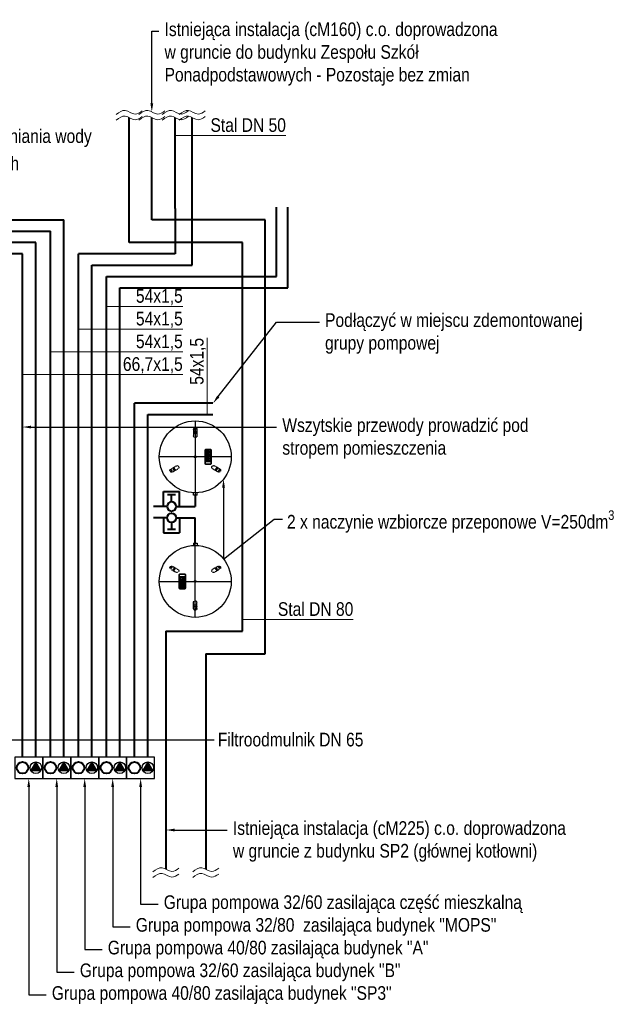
# Model space of a CAD drawing. Header units: centimetres. Extents: x 1912 to 37354, y 4932 to 6633.
# Tile 153 of 236: x 30305 to 30829, y 5584 to 6452. Entities that reach past the tile are written whole.
import ezdxf
from ezdxf import colors
from ezdxf.entities.mleader import LeaderData, LeaderLine
from ezdxf.enums import TextEntityAlignment as Align
from ezdxf.lldxf.tags import DXFTag
from ezdxf.math import Vec2, Vec3

# ---------------------------------------------------------------- set-up
doc = ezdxf.new("R2010")
doc.units = ezdxf.units.CM
doc.linetypes.add('HIDDEN', pattern=[0.375, 0.25, -0.125])
for name, color, linetype, lineweight in [('2DH_OBJ_reflexgr', 252, 'Continuous', 25), ('CP_LOGO', 7, 'Continuous', 35), ('IS_Ciepła_woda', 1, 'DASHDOT', 40), ('IS_Opis', 250, 'Continuous', 9), ('IS_Powrót', 5, 'DASH', 40), ('IS_Zasilanie', 1, 'SOLID', 40), ('IS_Zimna_woda', 5, 'SOLID', 40)]:
    doc.layers.add(name, color=color, linetype=linetype, lineweight=lineweight)
for name, color, linetype in [('CP_AXIS', 143, 'DASHDOT'), ('cp_hidde', 203, 'HIDDEN'), ('IS_Armatura_Therm', 250, 'SOLID')]:
    doc.layers.add(name, color=color, linetype=linetype)
doc.styles.add('CP_ATTR', font='arial.ttf')
doc.styles.add('styl1', font='ARIALN.TTF')
tags = doc.linetypes.add('DASH', pattern=[15, 10, -5]).pattern_tags.tags
tags[6:7] = [DXFTag(74, 4), DXFTag(75, 0), DXFTag(340, '0'), DXFTag(46, 0.0), DXFTag(50, 0.0), DXFTag(44, 0.0), DXFTag(45, 0.0)]
tags[4:5] = [DXFTag(74, 4), DXFTag(75, 0), DXFTag(340, '0'), DXFTag(46, 0.0), DXFTag(50, 0.0), DXFTag(44, 0.0), DXFTag(45, 0.0)]
tags = doc.linetypes.add('DASHDOT', pattern=[25.4, 12.7, -6.35, 0, -6.35]).pattern_tags.tags
tags[10:11] = [DXFTag(74, 4), DXFTag(75, 0), DXFTag(340, '0'), DXFTag(46, 1.0), DXFTag(50, 0.0), DXFTag(44, 0.0), DXFTag(45, 0.0)]
tags[8:9] = [DXFTag(74, 4), DXFTag(75, 0), DXFTag(340, '0'), DXFTag(46, 1.0), DXFTag(50, 0.0), DXFTag(44, 0.0), DXFTag(45, 0.0)]
tags[6:7] = [DXFTag(74, 4), DXFTag(75, 0), DXFTag(340, '0'), DXFTag(46, 1.0), DXFTag(50, 0.0), DXFTag(44, 0.0), DXFTag(45, 0.0)]
tags[4:5] = [DXFTag(74, 4), DXFTag(75, 0), DXFTag(340, '0'), DXFTag(46, 1.0), DXFTag(50, 0.0), DXFTag(44, 0.0), DXFTag(45, 0.0)]
tags = doc.linetypes.add('SOLID', pattern=[10, 10, 0]).pattern_tags.tags
tags[6:7] = [DXFTag(74, 4), DXFTag(75, 0), DXFTag(340, '0'), DXFTag(46, 0.0), DXFTag(50, 0.0), DXFTag(44, 0.0), DXFTag(45, 0.0)]
tags[4:5] = [DXFTag(74, 4), DXFTag(75, 0), DXFTag(340, '0'), DXFTag(46, 0.0), DXFTag(50, 0.0), DXFTag(44, 0.0), DXFTag(45, 0.0)]

# ---------------------------------------------------------------- blocks, each defined once
blk = doc.blocks.new('Zaworek')
at = {"layer": 'IS_Zimna_woda', "color": 18, "true_color": 0x000000}
for p, q in [((2, 0), (5.15, 0)), ((5.15, 1.72), (5.15, -1.72))]:
    blk.add_line(p, q, dxfattribs=at)
blk.add_circle((0, 0), 2, dxfattribs=at)
blk = doc.blocks.new('ZB naczynie')
at = {"layer": 'IS_Ciepła_woda', "color": 18, "true_color": 0x000000}
for p, q in [((32669.51, 72926.76), (32669.51, 72940.07)), ((32669.51, 72940.07), (32683.51, 72940.07)), ((32683.51, 72926.76), (32683.51, 72940.07))]:
    blk.add_line(p, q, dxfattribs=at)
at = {"layer": 'IS_Zimna_woda', "xscale": -2.000000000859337, "yscale": 2.000000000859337, "zscale": 2.000000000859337, "rotation": 270}
blk.add_blockref('Zaworek', (32676.51, 72926.76), dxfattribs=at)
blk = doc.blocks.new('2drfxn_no_01')
at = {"layer": 'cp_hidde', "extrusion": (0, 0, -1)}
for p, q in [((-2.5, 15), (-58.8, 15)), ((-2.5, -15), (-58.8, -15)), ((-33.5, -15), (-33.4, -15)), ((-33.3, -15), (-33.4, -15))]:
    blk.add_line(p, q, dxfattribs=at)
at = {"layer": 'cp_hidde'}
blk.add_circle((0, 0), 6, dxfattribs=at)
for centre, radius, start, end in [((-57.6, 0), 15, 94.47439, 265.52561), ((127.9, 0), 150.4, 174.27519, 185.72481), ((127.9, 0), 148.4, 174.19776, 185.80224), ((-2.5, 0), 15, 270, 90)]:
    blk.add_arc(centre, radius, start, end, dxfattribs=at)
for major_axis, start_param, end_param in [((0, -148.4), 1.469528, 1.672065), ((0, -150.4), 1.570796, 1.670713), ((0, -150.4), 1.47088, 1.570796)]:
    blk.add_ellipse((-95.5, 0), major_axis=major_axis, ratio=0.421187, start_param=start_param, end_param=end_param, dxfattribs=at)
blk = doc.blocks.new('2drfx_logo01')
at = {"layer": 'CP_LOGO', "color": 83, "extrusion": (0, 1, 0)}
for p, q in [((41.3, 0), (-41.3, 0)), ((-46.3, -5), (-46.3, -34.5)), ((-41.3, -39.5), (41.3, -39.5)), ((46.3, -34.5), (46.3, -5))]:
    blk.add_line(p, q, dxfattribs=at)
at = {"layer": 'CP_LOGO', "extrusion": (0, 1, 0)}
for p, q in [((-43.2, -7.6), (-43.2, -31.7)), ((26.8, -4.8), (-40.4, -4.8)), ((-40.4, -34.5), (26.8, -34.5)), ((-36.7, -29.3), (-36.7, -18.9)), ((-36.7, -29.3), (-36.7, -29.3)), ((-33.4, -29.3), (-36.7, -29.3)), ((-33.4, -19.7), (-33.4, -29.3)), ((-33.4, -29.3), (-33.4, -29.3)), ((-32, -14.2), (-29.6, -14.2)), ((-29.6, -17.3), (-31.2, -17.3)), ((-29.6, -14.2), (-29.6, -17.3)), ((-29.6, -14.2), (-29.6, -14.2)), ((-28.5, -23.7), (-28.5, -19.9)), ((-25.2, -19.8), (-25.2, -20.6)), ((-25.2, -20.6), (-20.5, -20.6)), ((-25.2, -23), (-25.2, -23.7)), ((-17.2, -23), (-25.2, -23)), ((-23.4, -14.2), (-22.3, -14.2)), ((-22.6, -16.9), (-23.1, -16.9)), ((-17.9, -29.3), (-22.9, -29.3)), ((-22.4, -26.4), (-17.9, -26.4)), ((-20.5, -20.6), (-20.5, -19.8)), ((-17.9, -26.4), (-17.9, -29.3)), ((-17.2, -20), (-17.2, -23)), ((-16.5, -14.2), (-14.5, -14.2)), ((-16.5, -17.1), (-16.5, -14.2)), ((-14.5, -17.1), (-16.5, -17.1)), ((-14.5, -14.2), (-14.5, -12)), ((-14.5, -29.3), (-14.5, -17.1)), ((-11.2, -29.3), (-14.5, -29.3)), ((-11.2, -12.6), (-11.2, -14.2)), ((-11.2, -14.2), (-8.7, -14.2)), ((-8.7, -17.1), (-11.2, -17.1)), ((-11.2, -17.1), (-11.2, -29.3)), ((-10.7, -8.3), (-8.4, -8.3)), ((-8.4, -11.3), (-10, -11.3)), ((-8.7, -14.2), (-8.7, -17.1)), ((-8.4, -8.3), (-8.4, -11.3)), ((-6.7, -8.3), (-3.4, -8.3)), ((-6.7, -29.3), (-6.7, -8.3)), ((-3.4, -29.3), (-6.7, -29.3)), ((-3.4, -8.3), (-3.4, -29.3)), ((-3.4, -29.3), (-3.4, -29.3)), ((-1.2, -23.7), (-1.2, -19.9)), ((2.1, -19.8), (2.1, -20.6)), ((2.1, -20.6), (6.8, -20.6)), ((2.1, -23), (2.1, -23.7)), ((10.1, -23), (2.1, -23)), ((3.9, -14.2), (5, -14.2)), ((4.7, -16.9), (4.2, -16.9)), ((9.3, -29.3), (4.4, -29.3)), ((4.9, -26.4), (9.3, -26.4)), ((6.8, -20.6), (6.8, -19.8)), ((9.3, -26.4), (9.3, -29.3)), ((10.1, -20), (10.1, -23)), ((11.6, -14.2), (14.9, -14.2)), ((11.6, -17.2), (11.6, -14.2)), ((11.7, -29.3), (11.7, -26.5)), ((14.9, -29.3), (11.7, -29.3)), ((14.9, -14.2), (14.9, -17.4)), ((14.9, -26.4), (14.9, -29.3)), ((17, -20.1), (17.5, -20.1)), ((17.8, -23.4), (17, -23.4)), ((19.6, -14.2), (22.9, -14.2)), ((19.6, -17.4), (19.6, -14.2)), ((19.7, -29.3), (19.7, -26)), ((23, -29.3), (19.7, -29.3)), ((22.9, -14.2), (22.9, -17.2)), ((23, -26.5), (23, -29.3)), ((29.6, -31.7), (29.6, -7.6))]:
    blk.add_line(p, q, dxfattribs=at)
at = {"layer": 'CP_LOGO', "color": 83}
for centre, start, end in [((41.3, -5), 0, 90), ((-41.3, -5), 90, 180), ((-41.3, -34.5), 180, 270), ((41.3, -34.5), 270, 0)]:
    blk.add_arc(centre, 5, start, end, dxfattribs=at)
at = {"layer": 'CP_LOGO'}
for centre, radius, start, end in [((-40.4, -7.6), 2.8, 90, 180), ((-40.4, -31.7), 2.8, 180, 270), ((-30.6, -19.1), 6.04, 147.2606, 178.23773), ((-32.6, -18.2), 3.91, 106.11739, 143.37596), ((-31.9, -20.3), 6.08, 90.0504, 106.29617), ((-30.3, -19.5), 3.13, 158.99416, 176.3238), ((-28.6, -19.7), 4.79, 175.93238, 180.10771), ((-31.6, -19), 1.71, 127.29521, 158.50757), ((-31.4, -19.4), 2.11, 97.37455, 125.22266), ((-31.2, -20.8), 3.51, 90.08838, 98.11124), ((-20, -20), 8.47, 165.5184, 179.41357), ((-20.3, -23.5), 8.16, 181.01156, 192.20606), ((-23.6, -24.4), 4.78, 190.4306, 253.25485), ((-23.5, -19), 4.85, 88.45116, 165.89282), ((-20.1, -19.7), 5.06, 167.59365, 180.61208), ((-22.4, -23.8), 2.8, 178.22734, 223.44249), ((-22.2, -19.3), 2.94, 147.71352, 166.86593), ((-22.8, -21.8), 7.52, 253.48403, 269.53721), ((-23.2, -18.8), 1.87, 87.66712, 146.17213), ((-22.5, -23.4), 3, 230.01195, 271.63285), ((-22.5, -18.8), 1.87, 33.82787, 92.33288), ((-22.1, -18.9), 4.73, 12.94136, 92.71466), ((-23.4, -19.3), 2.94, 13.13407, 32.28648), ((-25.5, -19.7), 5.06, 359.38792, 12.40635), ((-25.4, -19.9), 8.25, 359.53662, 14.69447), ((-9.6, -12.3), 4.84, 144.36238, 176.33539), ((-11.2, -11.4), 3.03, 115.55693, 140.15133), ((-10.6, -12.9), 4.64, 90.48041, 114.11558), ((-9.4, -12.6), 1.84, 158.02718, 180.99792), ((-10.2, -12.3), 0.954, 105.83517, 156.9141), ((-10, -13), 1.77, 90.07291, 106.11261), ((7.3, -20), 8.47, 165.5184, 179.41357), ((7, -23.5), 8.16, 181.01156, 192.20606), ((3.7, -24.4), 4.78, 190.4306, 253.25485), ((3.8, -19), 4.85, 88.45116, 165.89282), ((7.2, -19.7), 5.06, 167.59365, 180.61208), ((4.9, -23.8), 2.8, 178.22734, 223.44249), ((5.1, -19.3), 2.94, 147.71352, 166.86593), ((4.5, -21.8), 7.52, 253.48403, 269.53721), ((4.1, -18.8), 1.87, 87.66712, 146.17213), ((4.8, -23.4), 3, 230.01195, 271.63285), ((4.8, -18.8), 1.87, 33.82787, 92.33288), ((5.2, -18.9), 4.73, 12.94136, 92.71466), ((3.8, -19.3), 2.94, 13.13407, 32.28648), ((1.8, -19.7), 5.06, 359.38792, 12.40635), ((1.8, -19.9), 8.25, 359.53662, 14.69447), ((18.8, -17.1), 7.23, 180.44422, 200.59836), ((19.1, -26.5), 7.42, 159.74131, 179.77956), ((16.4, -18.1), 4.61, 200.41383, 233.81358), ((16.7, -25.6), 4.92, 128.25682, 159.41174), ((19.7, -17.3), 4.84, 181.45927, 192.5475), ((19.3, -26.3), 4.37, 159.57859, 181.07883), ((17.4, -17.8), 2.5, 191.37369, 222.17322), ((17, -25.4), 1.92, 91.98047, 160.98789), ((16.9, -18.2), 1.9, 225.79589, 271.92531), ((17.6, -18.2), 1.9, 268.07469, 314.20411), ((17.7, -25.3), 1.82, 29.0147, 86.8568), ((17.1, -17.8), 2.5, 317.82678, 348.62631), ((16, -26.1), 3.7, 2.11523, 28.22654), ((14.8, -17.3), 4.84, 347.4525, 358.54073), ((18.1, -18.1), 4.61, 306.18642, 339.58617), ((17.8, -25.6), 4.92, 20.58826, 51.74318), ((11.3, -27.6), 11.7, 5.32515, 18.38846), ((15.7, -17.1), 7.23, 339.40164, 359.55578), ((26.8, -7.6), 2.8, 0, 90), ((26.8, -31.7), 2.8, 270, 0)]:
    blk.add_arc(centre, radius, start, end, dxfattribs=at)
blk = doc.blocks.new('2hpa_rfxn_250_grau_opfskx')
at = {"extrusion": (0, 0, -1)}
for p, q in [((33.7, 1.68), (31.62, 1.68)), ((33.7, 1.68), (33.7, 0)), ((33.7, 0), (33.7, -1.69)), ((33.7, -1.69), (31.62, -1.69))]:
    blk.add_line(p, q, dxfattribs=at)
for radius in [31.7, 31.7, 0.814, 0.244]:
    blk.add_circle((0, 0), radius)
at = {"layer": 'CP_AXIS'}
for p, q in [((0, 31.7), (0, -31.7)), ((-31.7, 0), (33.7, 0))]:
    blk.add_line(p, q, dxfattribs=at)
at = {"layer": 'cp_hidde'}
blk.add_circle((0, 0), 0.489, dxfattribs=at)
at = {"xscale": -0.1, "yscale": 0.1, "zscale": 0.1}
for p, rotation in [((12.12, 21), 240), ((12.12, -21), 120)]:
    blk.add_blockref('2drfxn_no_01', p, dxfattribs=dict(at, rotation=rotation))
for name, p, xscale, yscale, zscale in [('2drfx_logo01', (0, 14.13), 0.14, 0.14, 0.14), ('2drfxn_no_01', (-24.25, 0), -0.1, 0.1, 0.1)]:
    blk.add_blockref(name, p, dxfattribs=dict(xscale=xscale, yscale=yscale, zscale=zscale))
at = {"linetype": 'ByBlock', "style": 'CP_ATTR', "flags": 9}
for tag in ['NAME', 'NUMBER', 'GROUP', 'ORDER-NO', 'PRODUCER', 'OTHER', 'TEXT_01', 'TEXT_02', 'TEXT_03', 'TEXT_04', 'TEXT_05', 'TEXT_06', 'TEXT_07', 'TEXT_08', 'TEXT_09', 'TEXT_10', 'TEXT_11', 'TEXT_12', 'TEXT_13', 'TEXT_14', 'TEXT_15', 'TEXT_16', 'TEXT_17', 'TEXT_18', 'TEXT_19', 'TEXT_20', 'TEXT_21', 'TEXT_22', 'TEXT_23', 'TEXT_24', 'TEXT_25', 'TEXT_26', 'TEXT_27', 'TEXT_28', 'TEXT_29', 'TEXT_30', 'TEXT_31', 'TEXT_32', 'TEXT_33', 'TEXT_34', 'TEXT_35', 'TEXT_36', 'TEXT_37', 'TEXT_38', 'TEXT_39', 'TEXT_40']:
    blk.add_attdef(tag, text='', height=0.00005, dxfattribs=at).set_placement((-0.02, 0), align=Align.MIDDLE_LEFT)

msp = doc.modelspace()

# ---------------------------------------------------------------- hatches: boundary and pattern name
at = {"layer": 'IS_Armatura_Therm'}
for points in [[(30318.89, 5797.87), (30314.46, 5790.19), (30323.33, 5790.19)], [(30343.55, 5797.87), (30339.11, 5790.19), (30347.98, 5790.19)], [(30368.2, 5797.87), (30363.77, 5790.19), (30372.64, 5790.19)], [(30392.86, 5797.87), (30388.43, 5790.19), (30397.29, 5790.19)], [(30417.52, 5797.87), (30413.08, 5790.19), (30421.95, 5790.19)]]:
    msp.add_hatch(color=1, dxfattribs=at).paths.add_polyline_path(points)

# ---------------------------------------------------------------- linework, layer by layer
at = {"color": 1}
for points in [[(30300.25, 5802.16), (30300.25, 5783.34), (30324.91, 5783.34), (30324.91, 5802.16)], [(30324.91, 5802.16), (30324.91, 5783.34), (30349.56, 5783.34), (30349.56, 5802.16)], [(30349.56, 5802.16), (30349.56, 5783.34), (30374.22, 5783.34), (30374.22, 5802.16)], [(30374.22, 5802.16), (30374.22, 5783.34), (30398.87, 5783.34), (30398.87, 5802.16)], [(30398.87, 5802.16), (30398.87, 5783.34), (30423.53, 5783.34), (30423.53, 5802.16)]]:
    msp.add_lwpolyline(points, close=True, dxfattribs=at)
at = {"layer": 'IS_Armatura_Therm', "color": 1}
for points in [[(30318.89, 5797.87), (30314.46, 5790.19), (30323.33, 5790.19), (30318.89, 5797.87)], [(30343.55, 5797.87), (30339.11, 5790.19), (30347.98, 5790.19), (30343.55, 5797.87)], [(30368.2, 5797.87), (30363.77, 5790.19), (30372.64, 5790.19), (30368.2, 5797.87)], [(30392.86, 5797.87), (30388.43, 5790.19), (30397.29, 5790.19), (30392.86, 5797.87)], [(30417.52, 5797.87), (30413.08, 5790.19), (30421.95, 5790.19), (30417.52, 5797.87)]]:
    msp.add_lwpolyline(points, dxfattribs=at)
for centre in [(30318.89, 5792.75), (30343.55, 5792.75), (30368.2, 5792.75), (30392.86, 5792.75), (30417.52, 5792.75)]:
    msp.add_ellipse(centre, major_axis=(0, -5.12), ratio=1, dxfattribs=at)
at = {"layer": 'IS_Opis'}
for p, q in [((30448.3, 6198.97), (30381.07, 6198.97)), ((30448.3, 6178.97), (30356.41, 6178.97)), ((30448.3, 6158.97), (30331.76, 6158.97)), ((30448.3, 6138.97), (30307.1, 6138.97)), ((30598.6, 5923.16), (30501.03, 5923.16))]:
    msp.add_line(p, q, dxfattribs=at)
for points in [[(30389.57, 6363.17), (30397.65, 6366.58), (30406.22, 6363.34), (30412.48, 6366.15)], [(30389.58, 6368.17), (30397.66, 6371.58), (30406.23, 6368.34), (30412.49, 6371.15)], [(30409.57, 6363.17), (30417.65, 6366.58), (30426.22, 6363.34), (30432.48, 6366.15)], [(30409.58, 6368.17), (30417.66, 6371.58), (30426.23, 6368.34), (30432.49, 6371.15)], [(30422.06, 5696.17), (30430.14, 5699.58), (30438.71, 5696.34), (30444.97, 5699.15)], [(30422.07, 5701.17), (30430.15, 5704.58), (30438.72, 5701.34), (30444.98, 5704.15)], [(30457.06, 5696.17), (30465.14, 5699.58), (30473.71, 5696.34), (30479.97, 5699.15)], [(30457.07, 5701.17), (30465.15, 5704.58), (30473.72, 5701.34), (30479.98, 5704.15)]]:
    msp.add_spline(points, degree=3, dxfattribs=at)
at = {"layer": 'IS_Powrót', "color": 18, "true_color": 0x000000}
for p, q in [((30401.03, 6255.34), (30401.03, 6365.34)), ((30531.03, 6276.54), (30531.03, 6286.54)), ((30501.03, 6255.34), (30401.03, 6255.34)), ((30501.03, 5913.16), (30501.03, 6255.34)), ((30433.53, 5913.16), (30501.03, 5913.16))]:
    msp.add_line(p, q, dxfattribs=at)
at = {"layer": 'IS_Powrót'}
for p, q in [((30441.62, 6285.34), (30441.62, 6245.34)), ((30531.03, 6225.34), (30531.03, 6276.54)), ((30381.07, 6225.34), (30531.03, 6225.34)), ((30474.92, 6113.7), (30405.73, 6113.7)), ((30459.33, 6032.84), (30459.33, 6022.84)), ((30434.42, 6022.84), (30422.52, 6022.84)), ((30442.42, 6022.84), (30459.33, 6022.84)), ((30434.42, 6012.84), (30422.52, 6012.84)), ((30442.42, 6012.84), (30459.33, 6012.84)), ((30459.33, 5990.56), (30459.33, 6012.84))]:
    msp.add_line(p, q, dxfattribs=at)
for centre in [(30307.1, 5792.75), (30331.76, 5792.75), (30356.41, 5792.75), (30381.07, 5792.75), (30405.73, 5792.75)]:
    msp.add_circle(centre, 5.12, dxfattribs=at)
at = {"layer": 'IS_Zasilanie', "color": 18, "true_color": 0x000000}
for p, q in [((30421.03, 6275.34), (30421.03, 6365.34)), ((30541.03, 6273.35), (30541.03, 6286.54)), ((30521.03, 6275.34), (30421.03, 6275.34)), ((30521.03, 5893.16), (30521.03, 6275.34)), ((30468.53, 5893.16), (30521.03, 5893.16))]:
    msp.add_line(p, q, dxfattribs=at)
at = {"layer": 'IS_Zasilanie'}
for p, q in [((30456.62, 6235.34), (30456.62, 6285.34)), ((30541.03, 6215.34), (30541.03, 6273.35)), ((30392.86, 6215.34), (30541.03, 6215.34)), ((30417.52, 6103.7), (30474.92, 6103.7))]:
    msp.add_line(p, q, dxfattribs=at)

# ---------------------------------------------------------------- block references
at = {"layer": 'IS_Ciepła_woda'}
msp.add_blockref('ZB naczynie', (-2238.09, -66903.92), dxfattribs=at)
at = {"layer": 'IS_Ciepła_woda', "xscale": -1, "rotation": 180}
msp.add_blockref('ZB naczynie', (-2238.09, 78939.6), dxfattribs=at)

# ---------------------------------------------------------------- texts
at = {"layer": 'IS_Opis', "char_height": 12, "attachment_point": 3, "style": 'styl1'}
for s, insert in [('\\pxqr;54x1,5', (30448.3, 6214.29)), ('\\pxqr;54x1,5', (30448.3, 6194.29)), ('\\pxqr;54x1,5', (30448.3, 6174.29)), ('\\pxqr;66,7x1,5', (30448.3, 6154.29)), ('\\pxqr;Stal DN 80', (30598.6, 5938.48))]:
    msp.add_mtext_dynamic_manual_height_columns(s, width=79.2717, gutter_width=12.5, heights=[0], dxfattribs=dict(at, insert=insert))
at = {"layer": 'IS_Opis', "insert": (30454.59, 6171.27), "char_height": 12, "attachment_point": 3, "rotation": 90, "style": 'styl1'}
msp.add_mtext_dynamic_manual_height_columns('\\pxqr;54x1,5', width=79.2717, gutter_width=12.5, heights=[0], dxfattribs=at)

# ---------------------------------------------------------------- leaders
at = {"layer": 'IS_Opis'}
ml = msp.add_multileader_mtext('Standard', dxfattribs=at)
ml.set_content('\\A1;{\\C256;\\c0;Stacja uzdatniania wody Q\\H0.7x;\\S^ max;\\H1.42857x;=2,0m\\H0.7x;\\S3^ ;\\H1.42857x;/h}', color=256, style='styl1')
ml.set_leader_properties()
ml.build(insert=Vec2(0, 0))
ml.multileader.update_dxf_attribs({"dogleg_length": 5, "arrow_head_size": 7.5})
ctx = ml.context
ctx.base_point, ctx.char_height, ctx.arrow_head_size, ctx.landing_gap_size, ctx.plane_origin = Vec3(30214.83, 6347.8), 12, 7.5, 5, Vec3(30146, 6185.65)
notes = []
notes.append((ctx, [(0, (1, 1, 0), (30207.78, 6347.8), (1, 0), 7.04, [(0, [(30207.78, 6199.17)], 0, [])])]))
ctx.mtext.insert, ctx.mtext.width, ctx.mtext.defined_height, ctx.mtext.flow_direction = Vec3(30219.83, 6354.99), 149.2909, 76.92, 5
ctx.mtext.has_bg_fill, ctx.mtext.bg_color, ctx.mtext.bg_scale_factor, ctx.mtext.bg_transparency, ctx.mtext.use_window_bg_color = 1, -1073741824, 1, 0, 1
for ctx, leaders in notes:
    for number, flags, end, landing, length, lines in leaders:
        leader = LeaderData()
        leader.index, (leader.has_last_leader_line, leader.has_dogleg_vector, leader.attachment_direction) = number, flags
        leader.last_leader_point, leader.dogleg_vector, leader.dogleg_length = Vec3(end), Vec3(landing), length
        for number, points, colour, breaks in lines:
            line = LeaderLine()
            line.index, line.vertices, line.color, line.breaks = number, Vec3.list(points), colors.encode_raw_color(colour), breaks
            leader.lines.append(line)
        ctx.leaders.append(leader)

# ---------------------------------------------------------------- next in the draw order: linework, layer by layer
at = {"layer": 'IS_Powrót'}
for p, q in [((30281.03, 6265.34), (30331.76, 6265.34)), ((30307.1, 6245.34), (28794.97, 6245.34)), ((30441.62, 6245.34), (30356.41, 6245.34))]:
    msp.add_line(p, q, dxfattribs=at)
at = {"layer": 'IS_Zasilanie'}
for p, q in [((30281.03, 6275.34), (30343.55, 6275.34)), ((30318.89, 6255.34), (28784.97, 6255.34)), ((30368.2, 6235.34), (30456.62, 6235.34))]:
    msp.add_line(p, q, dxfattribs=at)

# ---------------------------------------------------------------- next in the draw order: leaders
at = {"layer": 'IS_Opis'}
ml = msp.add_multileader_mtext('Standard', dxfattribs=at)
ml.set_content('\\A1;Istniejąca instalacja (cM160) c.o. doprowadzona w gruncie do budynku Zespołu Szkół Ponadpodstawowych - Pozostaje bez zmian', color=256, style='styl1')
ml.set_leader_properties()
ml.build(insert=Vec2(0, 0))
ml.multileader.update_dxf_attribs({"dogleg_length": 5, "arrow_head_size": 7.5})
ctx = ml.context
ctx.base_point, ctx.char_height, ctx.arrow_head_size, ctx.landing_gap_size, ctx.plane_origin = Vec3(30427.26, 6441.37), 12, 7.5, 5, Vec3(30558.68, 6449.61)
notes = []
notes.append((ctx, [(1, (1, 1, 0), (30421.03, 6441.37), (1, 0), 6.23, [(0, [(30421.03, 6370.34)], 0, [])])]))
ctx.mtext.insert, ctx.mtext.width, ctx.mtext.defined_height, ctx.mtext.flow_direction = Vec3(30432.26, 6449.13), 293.4033, 76.92, 5
ctx.mtext.has_bg_fill, ctx.mtext.bg_color, ctx.mtext.bg_scale_factor, ctx.mtext.bg_transparency, ctx.mtext.use_window_bg_color = 1, -1073741824, 1, 0, 1
ml = msp.add_multileader_mtext('Standard', dxfattribs=at)
ml.set_content('\\A1;{\\C256;\\c0;Podłączyć w miejscu zdemontowanej grupy pompowej}', color=256, style='styl1')
ml.set_leader_properties()
ml.build(insert=Vec2(0, 0))
ml.multileader.update_dxf_attribs({"dogleg_length": 5, "arrow_head_size": 7.5})
ctx = ml.context
ctx.base_point, ctx.char_height, ctx.arrow_head_size, ctx.landing_gap_size, ctx.plane_origin = Vec3(30568.7, 6185.2), 12, 7.5, 5, Vec3(30434.7, 6019.45)
notes.append((ctx, [(0, (1, 1, 0), (30531.03, 6185.2), (1, 0), 37.67, [(0, [(30474.92, 6113.7)], 0, [])])]))
ctx.mtext.insert, ctx.mtext.width, ctx.mtext.defined_height, ctx.mtext.flow_direction = Vec3(30573.7, 6192.97), 240, 73.79, 5
ctx.mtext.has_bg_fill, ctx.mtext.bg_color, ctx.mtext.bg_scale_factor, ctx.mtext.bg_transparency, ctx.mtext.use_window_bg_color = 1, -1073741824, 1, 0, 1
ml = msp.add_multileader_mtext('Standard', dxfattribs=at)
ml.set_content('\\A1;{\\C256;\\c0;2 x naczynie wzbiorcze przeponowe V=250dm\\H0.7x;\\S3^ ;}', color=256, style='styl1')
ml.set_leader_properties()
ml.build(insert=Vec2(0, 0))
ml.multileader.update_dxf_attribs({"dogleg_length": 5, "arrow_head_size": 7.5})
ctx = ml.context
ctx.base_point, ctx.char_height, ctx.arrow_head_size, ctx.landing_gap_size, ctx.plane_origin = Vec3(30536.32, 6011.7), 12, 7.5, 5, Vec3(30495.64, 5939.76)
ctx.text_align_type = 2
notes.append((ctx, [(0, (1, 1, 0), (30528.92, 6011.7), (1, 0), 7.41, [(1, [(30484.23, 6046.92), (30484.23, 5976.48)], 0, [])])]))
ctx.mtext.insert, ctx.mtext.width, ctx.mtext.defined_height, ctx.mtext.alignment, ctx.mtext.flow_direction = Vec3(30828.58, 6019.46), 293.6462, 76.92, 3, 5
ctx.mtext.has_bg_fill, ctx.mtext.bg_color, ctx.mtext.bg_scale_factor, ctx.mtext.bg_transparency, ctx.mtext.use_window_bg_color = 1, -1073741824, 1, 0, 1
ml = msp.add_multileader_mtext('Standard', dxfattribs=at)
ml.set_content('\\A1;{\\C256;\\c0;Filtroodmulnik DN 65}', color=256, style='styl1')
ml.set_leader_properties()
ml.build(insert=Vec2(0, 0))
ml.multileader.update_dxf_attribs({"dogleg_length": 5, "arrow_head_size": 7.5})
ctx = ml.context
ctx.base_point, ctx.char_height, ctx.arrow_head_size, ctx.landing_gap_size, ctx.plane_origin = Vec3(30475.87, 5817.46), 12, 7.5, 5, Vec3(30273.54, 5934.75)
ctx.text_align_type = 2
notes.append((ctx, [(1, (1, 1, 0), (30468.53, 5817.46), (1, 0), 7.34, [(0, [(30273.55, 5817.46)], 0, [])])]))
ctx.mtext.insert, ctx.mtext.width, ctx.mtext.defined_height, ctx.mtext.alignment, ctx.mtext.flow_direction = Vec3(30607.49, 5823.56), 129.6986, 15.43, 3, 5
ctx.mtext.has_bg_fill, ctx.mtext.bg_color, ctx.mtext.bg_scale_factor, ctx.mtext.bg_transparency, ctx.mtext.use_window_bg_color = 1, -1073741824, 1, 0, 1
for ctx, leaders in notes:
    for number, flags, end, landing, length, lines in leaders:
        leader = LeaderData()
        leader.index, (leader.has_last_leader_line, leader.has_dogleg_vector, leader.attachment_direction) = number, flags
        leader.last_leader_point, leader.dogleg_vector, leader.dogleg_length = Vec3(end), Vec3(landing), length
        for number, points, colour, breaks in lines:
            line = LeaderLine()
            line.index, line.vertices, line.color, line.breaks = number, Vec3.list(points), colors.encode_raw_color(colour), breaks
            leader.lines.append(line)
        ctx.leaders.append(leader)

# ---------------------------------------------------------------- next in the draw order: linework, layer by layer
msp.add_line((30539.19, 6349.43), (30441.62, 6349.43), dxfattribs=at)
for points in [[(30430.16, 6363.17), (30438.24, 6366.58), (30446.81, 6363.34), (30453.07, 6366.15)], [(30430.17, 6368.17), (30438.25, 6371.58), (30446.82, 6368.34), (30453.08, 6371.15)], [(30445.16, 6363.17), (30453.24, 6366.58), (30461.81, 6363.34), (30468.07, 6366.15)], [(30445.17, 6368.17), (30453.25, 6371.58), (30461.82, 6368.34), (30468.08, 6371.15)]]:
    msp.add_spline(points, degree=3, dxfattribs=at)
at = {"layer": 'IS_Powrót', "color": 18, "true_color": 0x000000}
for p, q in [((30441.62, 6285.34), (30441.62, 6365.34)), ((30433.53, 5913.16), (30433.53, 5703.34))]:
    msp.add_line(p, q, dxfattribs=at)
at = {"layer": 'IS_Powrót'}
for p, q in [((30331.76, 5802.16), (30331.76, 6265.34)), ((30307.1, 5802.16), (30307.1, 6245.34)), ((30356.41, 5802.16), (30356.41, 6245.34)), ((30381.07, 5802.16), (30381.07, 6225.34)), ((30405.73, 5802.16), (30405.73, 6113.7))]:
    msp.add_line(p, q, dxfattribs=at)
at = {"layer": 'IS_Zasilanie', "color": 18, "true_color": 0x000000}
for p, q in [((30456.62, 6285.34), (30456.62, 6365.34)), ((30468.53, 5893.16), (30468.53, 5703.34))]:
    msp.add_line(p, q, dxfattribs=at)
at = {"layer": 'IS_Zasilanie'}
for p, q in [((30343.55, 5802.16), (30343.55, 6275.34)), ((30318.89, 5802.16), (30318.89, 6255.34)), ((30368.2, 5802.16), (30368.2, 6235.34)), ((30392.86, 5802.16), (30392.86, 6215.34)), ((30417.52, 5802.16), (30417.52, 6103.7))]:
    msp.add_line(p, q, dxfattribs=at)

# ---------------------------------------------------------------- next in the draw order: block references
at = {"layer": '2DH_OBJ_reflexgr', "rotation": 89.99999999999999}
msp.add_blockref('2hpa_rfxn_250_grau_opfskx', (30459.33, 5956.86), dxfattribs=at)

# ---------------------------------------------------------------- next in the draw order: texts
at = {"layer": 'IS_Opis', "insert": (30539.19, 6364.75), "char_height": 12, "attachment_point": 3, "style": 'styl1'}
msp.add_mtext_dynamic_manual_height_columns('\\pxqr;Stal DN 50', width=79.2717, gutter_width=12.5, heights=[0], dxfattribs=at)

# ---------------------------------------------------------------- next in the draw order: leaders
at = {"layer": 'IS_Opis'}
ml = msp.add_multileader_mtext('Standard', dxfattribs=at)
ml.set_content('\\A1;{\\C256;\\c0;Wszytskie przewody prowadzić pod stropem pomieszczenia}', color=256, style='styl1')
ml.set_leader_properties()
ml.build(insert=Vec2(0, 0))
ml.multileader.update_dxf_attribs({"dogleg_length": 5, "arrow_head_size": 7.5})
ctx = ml.context
ctx.base_point, ctx.char_height, ctx.arrow_head_size, ctx.landing_gap_size, ctx.plane_origin = Vec3(30531.03, 6092.79), 12, 7.5, 5, Vec3(30434.7, 5998.55)
notes = []
notes.append((ctx, [(0, (1, 1, 0), (30493.36, 6092.79), (1, 0), 37.67, [(0, [(30307.1, 6092.79)], 0, [])])]))
ctx.mtext.insert, ctx.mtext.width, ctx.mtext.defined_height, ctx.mtext.flow_direction = Vec3(30536.03, 6100.46), 225.1632, 73.79, 5
ctx.mtext.has_bg_fill, ctx.mtext.bg_color, ctx.mtext.bg_scale_factor, ctx.mtext.bg_transparency, ctx.mtext.use_window_bg_color = 1, -1073741824, 1, 0, 1
ml = msp.add_multileader_mtext('Standard', dxfattribs=at)
ml.set_content('\\A1;Istniejąca instalacja (cM225) c.o. doprowadzona w gruncie z budynku SP2 (głównej kotłowni)', color=256, style='styl1')
ml.set_leader_properties()
ml.build(insert=Vec2(0, 0))
ml.multileader.update_dxf_attribs({"dogleg_length": 5, "arrow_head_size": 7.5})
ctx = ml.context
ctx.base_point, ctx.char_height, ctx.arrow_head_size, ctx.landing_gap_size, ctx.plane_origin = Vec3(30487.51, 5737.89), 12, 7.5, 5, Vec3(30571.18, 5838.07)
notes.append((ctx, [(1, (1, 1, 0), (30468.25, 5737.89), (1, 0), 19.26, [(0, [(30433.53, 5737.89)], 0, [])])]))
ctx.mtext.insert, ctx.mtext.width, ctx.mtext.defined_height, ctx.mtext.flow_direction = Vec3(30492.51, 5745.65), 293.4033, 76.92, 5
ctx.mtext.has_bg_fill, ctx.mtext.bg_color, ctx.mtext.bg_scale_factor, ctx.mtext.bg_transparency, ctx.mtext.use_window_bg_color = 1, -1073741824, 1, 0, 1
for ctx, leaders in notes:
    for number, flags, end, landing, length, lines in leaders:
        leader = LeaderData()
        leader.index, (leader.has_last_leader_line, leader.has_dogleg_vector, leader.attachment_direction) = number, flags
        leader.last_leader_point, leader.dogleg_vector, leader.dogleg_length = Vec3(end), Vec3(landing), length
        for number, points, colour, breaks in lines:
            line = LeaderLine()
            line.index, line.vertices, line.color, line.breaks = number, Vec3.list(points), colors.encode_raw_color(colour), breaks
            leader.lines.append(line)
        ctx.leaders.append(leader)

# ---------------------------------------------------------------- next in the draw order: linework, layer by layer
msp.add_line((30469.92, 6171.27), (30469.92, 6103.7), dxfattribs=at)

# ---------------------------------------------------------------- next in the draw order: block references
at = {"layer": '2DH_OBJ_reflexgr', "rotation": 270}
msp.add_blockref('2hpa_rfxn_250_grau_opfskx', (30459.33, 6066.54), dxfattribs=at)

# ---------------------------------------------------------------- next in the draw order: leaders
at = {"layer": 'IS_Opis'}
ml = msp.add_multileader_mtext('Standard', dxfattribs=at)
ml.set_content('Grupa pompowa 32/60 zasilająca część mieszkalną', color=256, style='styl1')
ml.set_leader_properties()
ml.build(insert=Vec2(0, 0))
ml.multileader.update_dxf_attribs({"dogleg_length": 5, "arrow_head_size": 7.5})
ctx = ml.context
ctx.base_point, ctx.char_height, ctx.arrow_head_size, ctx.landing_gap_size, ctx.plane_origin = Vec3(30426.57, 5672.6), 12, 7.5, 5, Vec3(30379.98, 5561.18)
notes = []
notes.append((ctx, [(0, (1, 1, 0), (30411.2, 5672.6), (1, 0), 15.36, [(0, [(30411.2, 5783.34)], 0, [])])]))
ctx.mtext.insert, ctx.mtext.width, ctx.mtext.defined_height, ctx.mtext.flow_direction = Vec3(30431.57, 5680.36), 318.2203, 76.92, 5
ctx.mtext.has_bg_fill, ctx.mtext.bg_color, ctx.mtext.bg_scale_factor, ctx.mtext.bg_transparency, ctx.mtext.use_window_bg_color = 1, -1073741824, 1, 0, 1
for ctx, leaders in notes:
    for number, flags, end, landing, length, lines in leaders:
        leader = LeaderData()
        leader.index, (leader.has_last_leader_line, leader.has_dogleg_vector, leader.attachment_direction) = number, flags
        leader.last_leader_point, leader.dogleg_vector, leader.dogleg_length = Vec3(end), Vec3(landing), length
        for number, points, colour, breaks in lines:
            line = LeaderLine()
            line.index, line.vertices, line.color, line.breaks = number, Vec3.list(points), colors.encode_raw_color(colour), breaks
            leader.lines.append(line)
        ctx.leaders.append(leader)

# ---------------------------------------------------------------- next in the draw order: leaders
ml = msp.add_multileader_mtext('Standard', dxfattribs=at)
ml.set_content('Grupa pompowa 32/80  zasilająca budynek "MOPS"', color=256, style='styl1')
ml.set_leader_properties()
ml.build(insert=Vec2(0, 0))
ml.multileader.update_dxf_attribs({"dogleg_length": 5, "arrow_head_size": 7.5})
ctx = ml.context
ctx.base_point, ctx.char_height, ctx.arrow_head_size, ctx.landing_gap_size, ctx.plane_origin = Vec3(30401.91, 5652.6), 12, 7.5, 5, Vec3(30355.32, 5561.18)
notes = []
notes.append((ctx, [(0, (1, 1, 0), (30386.55, 5652.6), (1, 0), 15.36, [(0, [(30386.55, 5783.34)], 0, [])])]))
ctx.mtext.insert, ctx.mtext.width, ctx.mtext.defined_height, ctx.mtext.flow_direction = Vec3(30406.91, 5660.36), 333.5973, 76.92, 5
ctx.mtext.has_bg_fill, ctx.mtext.bg_color, ctx.mtext.bg_scale_factor, ctx.mtext.bg_transparency, ctx.mtext.use_window_bg_color = 1, -1073741824, 1, 0, 1
for ctx, leaders in notes:
    for number, flags, end, landing, length, lines in leaders:
        leader = LeaderData()
        leader.index, (leader.has_last_leader_line, leader.has_dogleg_vector, leader.attachment_direction) = number, flags
        leader.last_leader_point, leader.dogleg_vector, leader.dogleg_length = Vec3(end), Vec3(landing), length
        for number, points, colour, breaks in lines:
            line = LeaderLine()
            line.index, line.vertices, line.color, line.breaks = number, Vec3.list(points), colors.encode_raw_color(colour), breaks
            leader.lines.append(line)
        ctx.leaders.append(leader)

# ---------------------------------------------------------------- next in the draw order: leaders
ml = msp.add_multileader_mtext('Standard', dxfattribs=at)
ml.set_content('Grupa pompowa 40/80 zasilająca budynek "A"', color=256, style='styl1')
ml.set_leader_properties()
ml.build(insert=Vec2(0, 0))
ml.multileader.update_dxf_attribs({"dogleg_length": 5, "arrow_head_size": 7.5})
ctx = ml.context
ctx.base_point, ctx.char_height, ctx.arrow_head_size, ctx.landing_gap_size, ctx.plane_origin = Vec3(30377.25, 5632.6), 12, 7.5, 5, Vec3(30330.67, 5541.18)
notes = []
notes.append((ctx, [(0, (1, 1, 0), (30361.89, 5632.6), (1, 0), 15.36, [(0, [(30361.89, 5783.34)], 0, [])])]))
ctx.mtext.insert, ctx.mtext.width, ctx.mtext.defined_height, ctx.mtext.flow_direction = Vec3(30382.25, 5640.36), 290.4571, 76.92, 5
ctx.mtext.has_bg_fill, ctx.mtext.bg_color, ctx.mtext.bg_scale_factor, ctx.mtext.bg_transparency, ctx.mtext.use_window_bg_color = 1, -1073741824, 1, 0, 1
for ctx, leaders in notes:
    for number, flags, end, landing, length, lines in leaders:
        leader = LeaderData()
        leader.index, (leader.has_last_leader_line, leader.has_dogleg_vector, leader.attachment_direction) = number, flags
        leader.last_leader_point, leader.dogleg_vector, leader.dogleg_length = Vec3(end), Vec3(landing), length
        for number, points, colour, breaks in lines:
            line = LeaderLine()
            line.index, line.vertices, line.color, line.breaks = number, Vec3.list(points), colors.encode_raw_color(colour), breaks
            leader.lines.append(line)
        ctx.leaders.append(leader)

# ---------------------------------------------------------------- next in the draw order: leaders
ml = msp.add_multileader_mtext('Standard', dxfattribs=at)
ml.set_content('Grupa pompowa 32/60 zasilająca budynek "B"', color=256, style='styl1')
ml.set_leader_properties()
ml.build(insert=Vec2(0, 0))
ml.multileader.update_dxf_attribs({"dogleg_length": 5, "arrow_head_size": 7.5})
ctx = ml.context
ctx.base_point, ctx.char_height, ctx.arrow_head_size, ctx.landing_gap_size, ctx.plane_origin = Vec3(30352.6, 5612.6), 12, 7.5, 5, Vec3(30306.01, 5521.18)
notes = []
notes.append((ctx, [(0, (1, 1, 0), (30337.24, 5612.6), (1, 0), 15.36, [(0, [(30337.24, 5783.34)], 0, [])])]))
ctx.mtext.insert, ctx.mtext.width, ctx.mtext.defined_height, ctx.mtext.flow_direction = Vec3(30357.6, 5620.36), 467.1408, 76.92, 5
ctx.mtext.has_bg_fill, ctx.mtext.bg_color, ctx.mtext.bg_scale_factor, ctx.mtext.bg_transparency, ctx.mtext.use_window_bg_color = 1, -1073741824, 1, 0, 1
for ctx, leaders in notes:
    for number, flags, end, landing, length, lines in leaders:
        leader = LeaderData()
        leader.index, (leader.has_last_leader_line, leader.has_dogleg_vector, leader.attachment_direction) = number, flags
        leader.last_leader_point, leader.dogleg_vector, leader.dogleg_length = Vec3(end), Vec3(landing), length
        for number, points, colour, breaks in lines:
            line = LeaderLine()
            line.index, line.vertices, line.color, line.breaks = number, Vec3.list(points), colors.encode_raw_color(colour), breaks
            leader.lines.append(line)
        ctx.leaders.append(leader)

# ---------------------------------------------------------------- next in the draw order: leaders
ml = msp.add_multileader_mtext('Standard', dxfattribs=at)
ml.set_content('Grupa pompowa 40/80 zasilająca budynek "SP3"', color=256, style='styl1')
ml.set_leader_properties()
ml.build(insert=Vec2(0, 0))
ml.multileader.update_dxf_attribs({"dogleg_length": 5, "arrow_head_size": 7.5})
ctx = ml.context
ctx.base_point, ctx.char_height, ctx.arrow_head_size, ctx.landing_gap_size, ctx.plane_origin = Vec3(30327.94, 5592.6), 12, 7.5, 5, Vec3(30281.36, 5521.18)
notes = []
notes.append((ctx, [(0, (1, 1, 0), (30312.58, 5592.6), (1, 0), 15.36, [(0, [(30312.58, 5783.34)], 0, [])])]))
ctx.mtext.insert, ctx.mtext.width, ctx.mtext.defined_height, ctx.mtext.flow_direction = Vec3(30332.94, 5600.36), 467.1408, 76.92, 5
ctx.mtext.has_bg_fill, ctx.mtext.bg_color, ctx.mtext.bg_scale_factor, ctx.mtext.bg_transparency, ctx.mtext.use_window_bg_color = 1, -1073741824, 1, 0, 1
for ctx, leaders in notes:
    for number, flags, end, landing, length, lines in leaders:
        leader = LeaderData()
        leader.index, (leader.has_last_leader_line, leader.has_dogleg_vector, leader.attachment_direction) = number, flags
        leader.last_leader_point, leader.dogleg_vector, leader.dogleg_length = Vec3(end), Vec3(landing), length
        for number, points, colour, breaks in lines:
            line = LeaderLine()
            line.index, line.vertices, line.color, line.breaks = number, Vec3.list(points), colors.encode_raw_color(colour), breaks
            leader.lines.append(line)
        ctx.leaders.append(leader)

doc.saveas('drawing.dxf')
